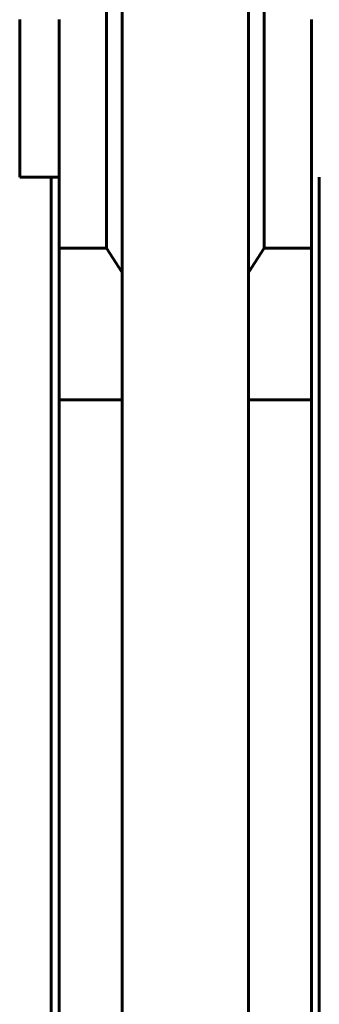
# Model space of a CAD drawing. Header units: millimetres. Extents: x -13 to 39, y -19 to 89.
# Tile 11 of 17: x 14.24 to 18.04, y 36.74 to 49.24. Entities that reach past the tile are written whole.
import ezdxf

# ---------------------------------------------------------------- set-up
doc = ezdxf.new("R2010")
doc.units = ezdxf.units.MM
doc.linetypes.add('K5LT32781', pattern=[0])
doc.linetypes.add('K5LT_BASIC', pattern=[0])

msp = doc.modelspace()

# ---------------------------------------------------------------- linework, layer by layer
at = {"color": 150, "linetype": 'K5LT32781', "lineweight": 60, "true_color": 0x0080ff}
for p, q in [((15.339, 66.558), (15.339, 46.338)), ((17.339, 46.338), (17.339, 66.558)), ((15.539, 66.302), (15.539, 46.03)), ((17.139, 46.03), (17.139, 66.302)), ((14.239, 47.238), (14.239, 49.238)), ((14.739, 49.238), (14.739, 47.238)), ((17.939, 49.238), (17.939, 47.238)), ((14.739, 47.238), (14.239, 47.238)), ((14.739, 46.338), (14.739, 47.238)), ((17.939, 47.238), (17.939, 46.338)), ((15.339, 46.338), (14.739, 46.338)), ((14.739, 46.338), (14.739, 44.413)), ((15.539, 46.03), (15.339, 46.338)), ((17.139, 46.03), (17.339, 46.338)), ((17.339, 46.338), (17.939, 46.338)), ((17.939, 46.338), (17.939, 44.413)), ((15.539, 44.413), (15.539, 46.03)), ((17.139, 44.413), (17.139, 46.03)), ((14.739, 44.413), (15.539, 44.413)), ((17.939, 44.413), (17.139, 44.413))]:
    msp.add_line(p, q, dxfattribs=at)
at = {"color": 150, "linetype": 'K5LT_BASIC', "lineweight": 60, "true_color": 0x0080ff}
for p, q in [((14.639, 22.438), (14.639, 47.238)), ((18.039, 22.438), (18.039, 47.238)), ((14.739, 44.413), (14.739, 25.262)), ((15.539, 25.262), (15.539, 44.413)), ((17.139, 25.262), (17.139, 44.413)), ((17.939, 44.413), (17.939, 25.262))]:
    msp.add_line(p, q, dxfattribs=at)

doc.saveas('drawing.dxf')
